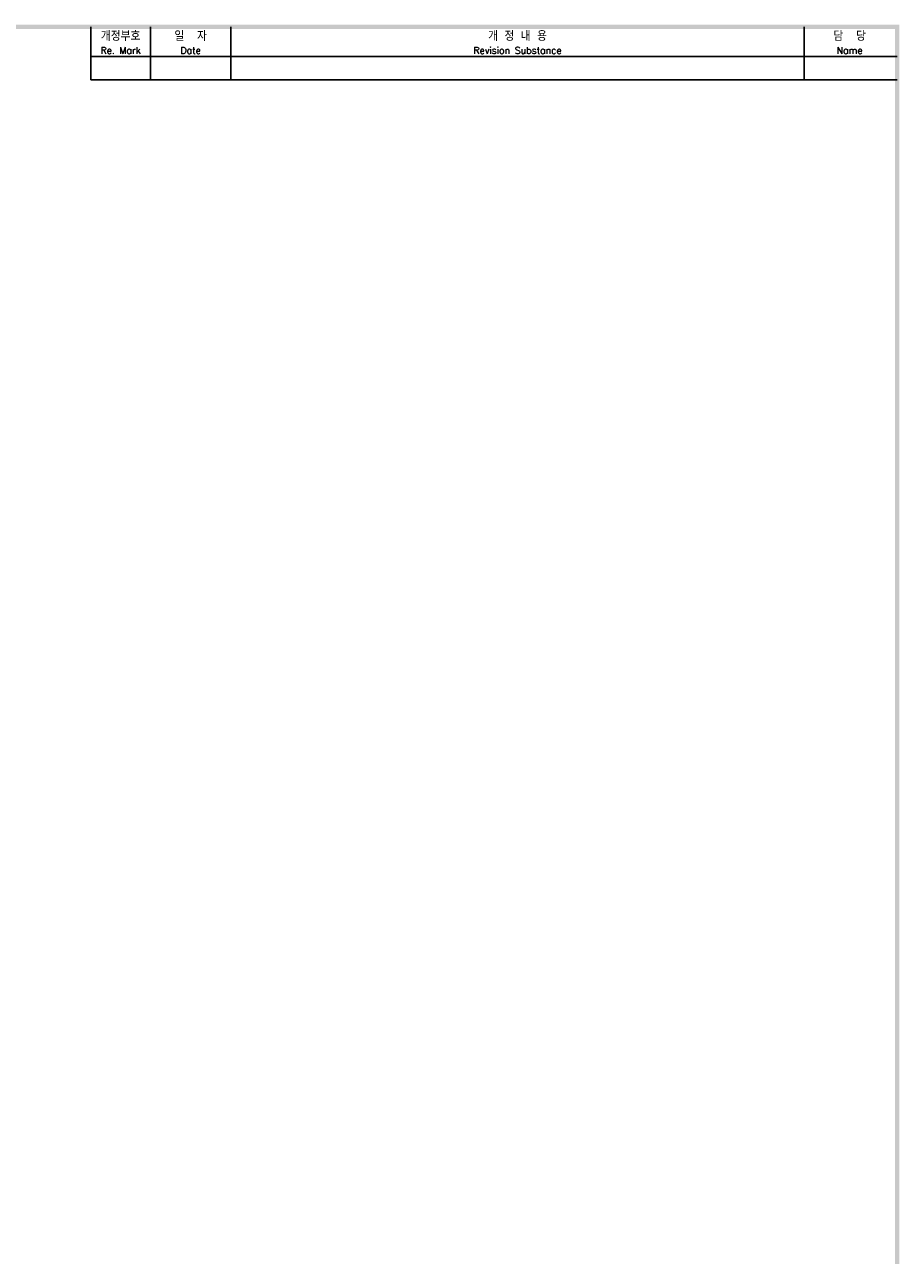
# Model space of a CAD drawing. Extents: x -403 to 2710, y -907 to 1745.
# Tile 12 of 12: x 1019 to 1493, y 1070 to 1737. Entities that reach past the tile are written whole.
import ezdxf

# ---------------------------------------------------------------- set-up
doc = ezdxf.new("R2010")
doc.units = 0
doc.header["$LTSCALE"] = 3
doc.header["$MEASUREMENT"] = 0
for name, color, linetype in [('di', 3, 'CONTINUOUS'), ('dimtaxt', 3, 'CONTINUOUS'), ('dwg', 7, 'CONTINUOUS'), ('text', 3, 'CONTINUOUS')]:
    doc.layers.add(name, color=color, linetype=linetype)
doc.styles.get("Standard").update_dxf_attribs({"font": 'romans.shx', "height": 4, "bigfont": 'ghs.shx'})

msp = doc.modelspace()

# ---------------------------------------------------------------- linework, layer by layer
at = {"layer": 'dimtaxt'}
for p, q in [((1087.1365, 1706.7442), (1087.1365, 1735.4942)), ((1130.8365, 1706.7442), (1130.8365, 1735.4942)), ((1441.4393, 1706.7442), (1441.4393, 1735.4942)), ((1054.9365, 1719.3942), (1491.9365, 1719.3942)), ((1054.9365, 1706.7442), (1491.9365, 1706.7442))]:
    msp.add_line(p, q, dxfattribs=at)
at = {"layer": 'dwg'}
for points in [[(-383.7135, 1736.6442), (-381.4135, 1734.3442), (1493.0865, 1736.6442), (1490.7865, 1734.3442)], [(1493.0865, 1736.6442), (1490.7865, 1734.3442), (1493.0865, 416.4442), (1490.7865, 418.7442)]]:
    msp.add_trace(points, dxfattribs=at)
at = {"layer": 'text'}
msp.add_line((1054.9365, 1706.7442), (1054.9365, 1735.4942), dxfattribs=at)

# ---------------------------------------------------------------- texts
at = {"layer": 'di', "attachment_point": 5}
for s, insert, char_height, width in [('개정부호\\P{\\H0.72727x;Re. Mark}', (1071.0365, 1726.8692), 5.06, 32.2), ('{\\H1.1x;일  자}\\P{\\H0.8x;Date}', (1108.9865, 1726.8692), 4.6, 43.7), ('{\\H1.1x;개 정 내 용\\P\\H0.72727x;Revision Substance}', (1286.1379, 1726.8692), 4.6, 310.602755), ('담  당\\P{\\H0.72727x;Name}', (1466.1129, 1726.8692), 5.06, 49.347245)]:
    msp.add_mtext(s, dxfattribs=dict(at, insert=insert, char_height=char_height, width=width))

doc.saveas('drawing.dxf')
